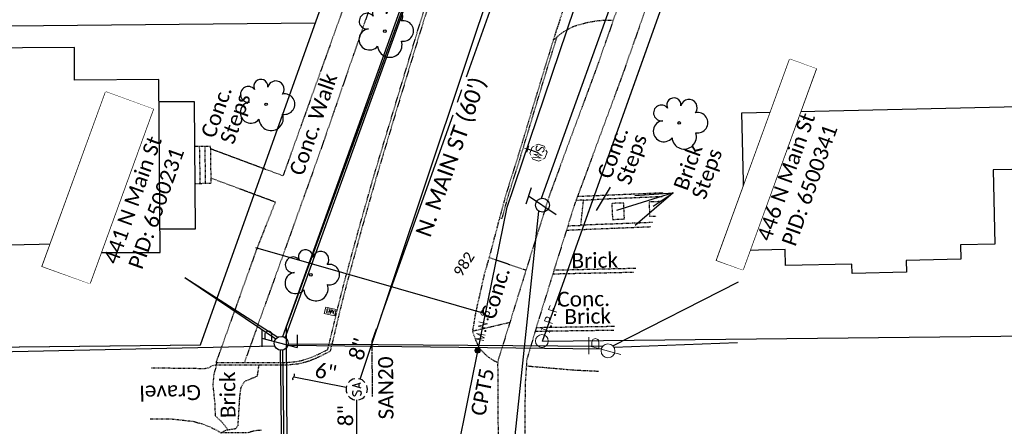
# Model space of a CAD drawing. Header units: feet. Extents: x 2296871 to 2305194, y 360020 to 364238.
# Tile 31 of 55: x 2301730 to 2301914, y 362425 to 362501. Entities that reach past the tile are written whole.
import ezdxf
from ezdxf.enums import TextEntityAlignment as Align

# ---------------------------------------------------------------- set-up
doc = ezdxf.new("R2010")
doc.units = ezdxf.units.FT
doc.header["$MEASUREMENT"] = 0
doc.set_wipeout_variables(frame=1)
for name, pattern in [('CL', [2, 0.3, -0.15, 1.4, -0.15]), ('cl10', [50, 2.5, -2.5, 40, -2.5, 2.5]), ('foctvex', [0]), ('gasex', [0]), ('OhDOT_USTN1', [0.055, 0.014, -0.041]), ('OhDOT_USTN3', [0.22, 0.165, -0.055]), ('OhDOT_USTN5', [0.11, 0.055, -0.055]), ('ohelecex', [0]), ('ohteleex', [0]), ('rowex', [0]), ('sanex', [0]), ('waterex', [0])]:
    doc.linetypes.add(name, pattern=pattern)
for name, color, linetype in [('BD_X_Building', 231, 'Continuous'), ('BD_X_Porch_or_Deck', 7, 'Continuous'), ('DT_X_Contour_Text', 7, 'Continuous'), ('DV_X_Property_Line', 7, 'Continuous'), ('PV_X_Curb', 120, 'OhDOT_USTN1'), ('PV_X_Driveway', 7, 'OhDOT_USTN5'), ('PV_X_EOP', 7, 'OhDOT_USTN3'), ('PV_X_Steps', 120, 'OhDOT_USTN1'), ('PV_X_Text', 7, 'Continuous'), ('PV_X_Walk', 120, 'OhDOT_USTN5'), ('RD_X_Cells', 7, 'Continuous'), ('RW_X_CL', 6, 'CL'), ('RW_X_CL_10', 6, 'cl10'), ('RW_X_Fee_RW', 6, 'rowex'), ('RW_X_Text', 7, 'Continuous'), ('SV_P_Control_Cells_Set', 7, 'Continuous'), ('SV_X_Mon_Cells_Found', 7, 'Continuous'), ('SV_X_Text', 7, 'Continuous'), ('SV_X_Text_Name', 7, 'Continuous'), ('SV_X_Text_Name_MASK', 7, 'Continuous'), ('Unknown_Line_Type', 7, 'Continuous'), ('UT_X_Electric_Cells', 1, 'Continuous'), ('UT_X_Gas', 2, 'gasex'), ('UT_X_Overhead_Electric', 1, 'ohelecex'), ('UT_X_Overhead_Telecom', 30, 'ohteleex'), ('UT_X_Sanitary_Cells', 3, 'Continuous'), ('UT_X_Sanitary_Line', 3, 'sanex'), ('UT_X_Sanitary_Text', 7, 'Continuous'), ('UT_X_Telecom_Cells', 30, 'Continuous'), ('UT_X_Water', 133, 'waterex'), ('UT_X_Water_Cells', 131, 'Continuous'), ('VG_X_Cells', 3, 'Continuous')]:
    doc.layers.add(name, color=color, linetype=linetype)
doc.styles.add('Simplex Normal (0.14)', font='calibri.ttf', dxfattribs={"height": 0.14})
doc.styles.add('Straight Normal (0.14) Font 30', font='calibri.ttf', dxfattribs={"height": 0.14})
doc.styles.add('Straight-Normal', font='calibri.ttf', dxfattribs={"height": 0.14})

# ---------------------------------------------------------------- blocks, each defined once
blk = doc.blocks.new('smh')
at = {"linetype": 'Continuous', "flags": 128}
for points in [[(-0.33, 0.69), (-0.36, 0.71), (-0.4, 0.74), (-0.51, 0.78), (-0.65, 0.8), (-0.75, 0.8), (-0.79, 0.8), (-0.95, 0.76), (-1.09, 0.69), (-1.18, 0.59), (-1.2, 0.49), (-1.2, 0.41), (-1.18, 0.31), (-1.08, 0.22), (-0.38, -0.16), (-0.32, -0.21), (-0.29, -0.26), (-0.27, -0.33), (-0.27, -0.41), (-0.28, -0.48), (-0.29, -0.53), (-0.32, -0.6), (-0.34, -0.65), (-0.37, -0.69), (-0.41, -0.72), (-0.45, -0.75), (-0.5, -0.77), (-0.53, -0.79), (-0.65, -0.8), (-0.82, -0.8), (-0.94, -0.77), (-1.1, -0.69), (-1.2, -0.61)], [(0.21, -0.8), (0.71, 0.8), (1.2, -0.8)], [(1.08, -0.42), (0.34, -0.42)]]:
    blk.add_lwpolyline(points, dxfattribs=at)
at = {"linetype": 'Continuous'}
for start, end in [(70.0577, 110.1061), (130.0806, 170.0721), (10.0169, 50.0392), (190.0169, 230.0392), (310.0114, 350.0264), (250.0577, 290.0473)]:
    blk.add_arc((0, 0), 2, start, end, dxfattribs=at)
blk = doc.blocks.new('ODOT SANITARY MANHOLE')
blk.add_blockref('smh', (0, 0))
blk = doc.blocks.new('CONTINUE')
at = {"flags": 128}
blk.add_lwpolyline([(-0.02, -0.58, -0.273937), (0, 0, 0.273937), (0.02, 0.58)], format="xyb", dxfattribs=at)
blk = doc.blocks.new('TREE')
at = {"linetype": 'Continuous'}
blk.add_circle((0, 0), 0.012, dxfattribs=at)
for centre, radius, start, end in [((-0.0492, 0.1684), 0.0658, 354.0047, 205.97412), ((0.0913, 0.1415), 0.0776, 323.82996, 165.0376), ((-0.1655, 0.0932), 0.0735, 39.06254, 279.54124), ((0.173, 0.0018), 0.0957, 259.14531, 101.45961), ((-0.1427, -0.0774), 0.0987, 96.17219, 320.57371), ((0.0473, -0.1303), 0.1142, 184.94757, 19.45715)]:
    blk.add_arc(centre, radius, start, end, dxfattribs=at)
blk = doc.blocks.new('WSS')
at = {"layer": 'UT_X_Water_Cells', "color": 133, "linetype": 'Continuous', "lineweight": 0}
for p, q in [((0.0318, 0.1058), (-0.0319, 0.1058)), ((0, 0.0741), (0, 0.1376)), ((0.0202, 0.0083), (0.0553, -0.0101))]:
    blk.add_line(p, q, dxfattribs=at)
at = {"layer": 'UT_X_Water_Cells', "color": 133, "linetype": 'Continuous', "lineweight": 0, "flags": 128}
for points in [[(-0.0588, 0.0448), (-0.0741, 0.0297), (-0.0741, -0.0296), (-0.059, -0.0447)], [(-0.0554, 0.0355), (-0.0413, -0.0408), (-0.0272, 0.0355), (-0.013, -0.0408), (0.0013, 0.0355)], [(0.0448, 0.0588), (0.0296, 0.0741), (-0.0297, 0.0741), (-0.0448, 0.059)], [(0.0588, -0.0447), (0.074, -0.0296), (0.074, 0.0297), (0.0588, 0.0448)], [(-0.045, -0.0587), (-0.0297, -0.074), (0.0296, -0.074), (0.0448, -0.0588)]]:
    blk.add_lwpolyline(points, dxfattribs=at)
at = {"layer": 'UT_X_Water_Cells', "color": 133, "linetype": 'Continuous', "lineweight": 0, "extrusion": (0, 0, -1)}
for centre, radius, start, end in [((-0.0277, 0.0195), 0.0135, 303.63245, 53.74127), ((-0.0388, -0.0047), 0.04, 61.34633, 118.65367), ((-0.0372, -0.0091), 0.0316, 235.60372, 316.33053), ((-0.0438, -0.0225), 0.017, 132.06416, 228.51167)]:
    blk.add_arc(centre, radius, start, end, dxfattribs=at)
blk = doc.blocks.new('ODOT MISC MAILBOX')
at = {"color": 230, "linetype": 'Continuous', "lineweight": 13, "flags": 128}
blk.add_lwpolyline([(-0.1, 0.061), (0.1, 0.061), (0.1, -0.061), (-0.1, -0.061), (-0.1, 0.061)], close=True, dxfattribs=at)
for points in [[(-0.065, -0.04), (-0.065, 0.04), (-0.036, -0.04), (-0.008, 0.04), (-0.008, -0.04)], [(0.051, 0.003), (0.054, 0.007), (0.056, 0.009), (0.057, 0.01), (0.058, 0.012), (0.059, 0.014), (0.06, 0.016), (0.061, 0.02), (0.061, 0.022), (0.061, 0.025), (0.061, 0.029), (0.059, 0.032), (0.057, 0.034), (0.054, 0.037), (0.052, 0.038), (0.05, 0.039), (0.047, 0.04), (0.016, 0.04), (0.016, -0.04), (0.051, -0.04), (0.055, -0.037), (0.059, -0.034), (0.062, -0.029), (0.064, -0.024), (0.065, -0.018), (0.065, -0.014), (0.064, -0.01), (0.061, -0.005), (0.058, -0.001), (0.051, 0.003), (0.016, 0.003)]]:
    blk.add_lwpolyline(points, dxfattribs=at)
at = {"color": 230, "linetype": 'Continuous', "lineweight": 30}
blk.add_point((0, 0), dxfattribs=at)
blk = doc.blocks.new('ODOT Elec Tele Pole')
at = {"layer": 'UT_X_Electric_Cells', "linetype": 'Continuous', "lineweight": 13}
for p, q in [((0.0482, 0.18), (-0.0321, -0.12)), ((0.1282, 0.18), (-0.0318, 0.18)), ((0.0402, 0.15), (0.0827, 0.15)), ((0.0231, 0.0862), (0.0827, 0.0862))]:
    blk.add_line(p, q, dxfattribs=at)
at = {"layer": 'UT_X_Electric_Cells', "linetype": 'Continuous', "lineweight": 0}
blk.add_circle((0, 0), 0.065, dxfattribs=at)
at = {"layer": 'UT_X_Electric_Cells', "linetype": 'Continuous', "lineweight": 13, "extrusion": (0, 0, -1)}
blk.add_arc((-0.0833, 0.1181), 0.0319, 88.8767, 271.1233, dxfattribs=at)
blk = doc.blocks.new('TLPW')
at = {"linetype": 'Continuous'}
for p, q in [((0.0482, 0.18), (-0.0402, -0.15)), ((0.1282, 0.18), (-0.0318, 0.18)), ((0.0402, 0.15), (0.0827, 0.15)), ((0.0231, 0.0863), (0.0827, 0.0863)), ((0.0798, -0.15), (-0.0402, -0.15))]:
    blk.add_line(p, q, dxfattribs=at)
blk.add_circle((0, 0), 0.065, dxfattribs=at)
at = {"linetype": 'Continuous', "extrusion": (0, 0, -1)}
blk.add_arc((-0.0833, 0.1181), 0.0319, 88.8767, 271.1233, dxfattribs=at)
blk = doc.blocks.new('ODOT ELEC TELE LIGHT POLE')
blk.add_blockref('TLPW', (0, 0))
blk = doc.blocks.new('TELP')
at = {"linetype": 'Continuous'}
for p, q in [((0.0402, 0.15), (-0.0402, -0.15)), ((0.1202, 0.15), (-0.0398, 0.15))]:
    blk.add_line(p, q, dxfattribs=at)
blk.add_circle((0, 0), 0.065, dxfattribs=at)
blk = doc.blocks.new('IPF')
at = {"layer": 'SV_X_Mon_Cells_Found', "color": 7, "linetype": 'Continuous', "lineweight": 0, "flags": 128}
for points in [[(0.1007, 0.04), (0.1184, 0.04)], [(0.1095, -0.04), (0.1095, 0.04)], [(0.1878, -0.04), (0.1878, 0.04), (0.2143, 0.04), (0.217, 0.0394), (0.2209, 0.0381), (0.2225, 0.0368), (0.2242, 0.0356), (0.2264, 0.0324), (0.228, 0.0293), (0.2291, 0.0242), (0.2291, 0.0167), (0.2286, 0.0142), (0.2275, 0.0104), (0.2253, 0.006), (0.2231, 0.0041), (0.2214, 0.0028), (0.2187, 0.0016), (0.2143, 0.0009), (0.1878, 0.0009)], [(0.3383, 0.04), (0.3002, 0.04), (0.3002, -0.04)], [(0.3002, 0.0009), (0.3272, 0.0009)], [(0.1007, -0.04), (0.1184, -0.04)], [(0.1575, -0.0293), (0.1602, -0.0293), (0.1619, -0.0305), (0.1635, -0.0331), (0.1635, -0.0362), (0.1619, -0.0387), (0.1602, -0.04), (0.1575, -0.04), (0.1558, -0.0387), (0.1542, -0.0362), (0.1542, -0.0331), (0.1558, -0.0305), (0.1575, -0.0293)], [(0.2699, -0.0293), (0.2727, -0.0293), (0.2743, -0.0305), (0.276, -0.0331), (0.276, -0.0362), (0.2743, -0.0387), (0.2727, -0.04), (0.2699, -0.04), (0.2683, -0.0387), (0.2666, -0.0362), (0.2666, -0.0331), (0.2683, -0.0305), (0.2699, -0.0293)], [(0.3774, -0.0293), (0.3801, -0.0293), (0.3818, -0.0305), (0.3835, -0.0331), (0.3835, -0.0362), (0.3818, -0.0387), (0.3801, -0.04), (0.3774, -0.04), (0.3757, -0.0387), (0.3741, -0.0362), (0.3741, -0.0331), (0.3757, -0.0305), (0.3774, -0.0293)]]:
    blk.add_lwpolyline(points, dxfattribs=at)
at = {"layer": 'SV_X_Mon_Cells_Found', "color": 7, "linetype": 'Continuous', "lineweight": 0}
blk.add_circle((0, 0), 0.06, dxfattribs=at)
blk = doc.blocks.new('MAGS')
at = {"layer": 'SV_P_Control_Cells_Set', "linetype": 'foctvex'}
h = blk.add_hatch(color=7, dxfattribs=at)
edge = h.paths.add_edge_path()
edge.add_arc((0, 0), 0.0249, 0, 360)
at = {"layer": 'SV_P_Control_Cells_Set', "color": 7, "linetype": 'Continuous', "lineweight": 0, "flags": 128}
for points in [[(0.1045, -0.04), (0.1045, 0.04), (0.1299, -0.04), (0.1541, 0.04), (0.1541, -0.04)], [(0.223, -0.04), (0.223, 0.04), (0.2644, -0.04), (0.2644, 0.04)], [(0.3718, 0.0343), (0.3707, 0.0356), (0.3691, 0.0368), (0.3641, 0.0387), (0.358, 0.04), (0.3536, 0.04), (0.352, 0.04), (0.3448, 0.0381), (0.3388, 0.0343), (0.3349, 0.0293), (0.3338, 0.0242), (0.3338, 0.0204), (0.3349, 0.0154), (0.3393, 0.011), (0.3696, -0.0079), (0.3724, -0.0104), (0.3735, -0.0129), (0.3746, -0.0167), (0.3746, -0.0205), (0.374, -0.0243), (0.3735, -0.0268), (0.3724, -0.03), (0.3713, -0.0325), (0.3702, -0.0344), (0.3685, -0.0362), (0.3669, -0.0375), (0.3647, -0.0388), (0.363, -0.0394), (0.358, -0.04), (0.3503, -0.04), (0.3454, -0.0388), (0.3382, -0.0344), (0.3338, -0.0306)], [(0.1927, -0.0293), (0.1955, -0.0293), (0.1971, -0.0306), (0.1988, -0.0331), (0.1988, -0.0362), (0.1971, -0.0388), (0.1955, -0.04), (0.1927, -0.04), (0.1911, -0.0388), (0.1894, -0.0362), (0.1894, -0.0331), (0.1911, -0.0306), (0.1927, -0.0293)], [(0.3035, -0.0293), (0.3062, -0.0293), (0.3079, -0.0306), (0.3095, -0.0331), (0.3095, -0.0362), (0.3079, -0.0388), (0.3062, -0.04), (0.3035, -0.04), (0.3018, -0.0388), (0.3002, -0.0362), (0.3002, -0.0331), (0.3018, -0.0306), (0.3035, -0.0293)], [(0.4126, -0.0293), (0.4154, -0.0293), (0.417, -0.0306), (0.4187, -0.0331), (0.4187, -0.0362), (0.417, -0.0388), (0.4154, -0.04), (0.4126, -0.04), (0.411, -0.0388), (0.4093, -0.0362), (0.4093, -0.0331), (0.411, -0.0306), (0.4126, -0.0293)]]:
    blk.add_lwpolyline(points, dxfattribs=at)
at = {"layer": 'SV_P_Control_Cells_Set', "color": 7, "linetype": 'Continuous', "lineweight": 0}
blk.add_circle((0, 0), 0.0249, dxfattribs=at)

msp = doc.modelspace()

# ---------------------------------------------------------------- linework, layer by layer
at = {"layer": 'BD_X_Building', "flags": 128}
for points in [[(2301739.18, 362458.78), (2301739.18, 362457.14), (2301756.21, 362457.14), (2301755.95, 362489.49), (2301740.2, 362489.36), (2301740.15, 362495.47), (2301720.66, 362495.34), (2301720.61, 362477.48), (2301715.68, 362477.51), (2301715.54, 362467.73), (2301719.45, 362467.68), (2301719.43, 362458.34), (2301739.18, 362458.78)], [(2301911.91, 362472.55), (2301912.23, 362458.69), (2301905.79, 362458.54), (2301905.86, 362455.86), (2301895.67, 362455.63), (2301895.72, 362453.44), (2301885.53, 362453.2), (2301885.49, 362454.95), (2301873.08, 362454.66), (2301873.01, 362457.67), (2301865.54, 362457.49), (2301864.93, 362483.24), (2301922.15, 362484.58), (2301922.42, 362472.79)]]:
    msp.add_lwpolyline(points, close=True, dxfattribs=at)
at = {"layer": 'BD_X_Porch_or_Deck'}
msp.add_lwpolyline([(2301755.99, 362485.33), (2301762.51, 362485.39), (2301762.75, 362461.48), (2301756.17, 362461.49)], dxfattribs=at)
at = {"layer": 'DV_X_Property_Line', "flags": 128}
msp.add_lwpolyline([(2301626.4, 362498.54), (2301785.19, 362500.06)], dxfattribs=at)
at = {"layer": 'PV_X_Curb', "flags": 128}
msp.add_lwpolyline([(2301829.67, 362496.86), (2301829.53, 362496.41), (2301827.32, 362489.21), (2301822.92, 362474.63), (2301820.8, 362467.93), (2301819.64, 362463.62), (2301820.12, 362463.49), (2301821.28, 362467.79), (2301823.4, 362474.48), (2301827.8, 362489.07), (2301830.01, 362496.26), (2301830.37, 362497.43)], dxfattribs=at)
at = {"layer": 'PV_X_Driveway', "flags": 128}
for points in [[(2301829.67, 362496.86), (2301831.6, 362498.42), (2301833.58, 362499.47), (2301836.04, 362500.16), (2301838.25, 362500.53), (2301840.58, 362500.6), (2301840.8, 362500.6)], [(2301817.67, 362456.19), (2301822.45, 362454.56), (2301824.57, 362453.84)], [(2301829.81, 362453.84), (2301832.9, 362453.91), (2301835.89, 362453.98), (2301838.89, 362454.05), (2301841.88, 362454.12), (2301844.88, 362454.19), (2301845.12, 362454.2)], [(2301829.59, 362453.13), (2301834.63, 362453.24), (2301839.63, 362453.34), (2301844.66, 362453.45)], [(2301814.57, 362442.43), (2301819.48, 362443.58), (2301821.56, 362444.06)], [(2301826.29, 362442.4), (2301829.37, 362442.44), (2301832.37, 362442.49), (2301835.36, 362442.53), (2301838.36, 362442.57), (2301840.98, 362442.6)], [(2301826.5, 362443.1), (2301831.74, 362443.18), (2301836.74, 362443.26), (2301841.21, 362443.33)], [(2301766.7, 362436.06), (2301765.81, 362435.91), (2301765.29, 362435.53), (2301764.49, 362435.37), (2301760.68, 362435.42), (2301754.53, 362435.49)], [(2301766.7, 362436.06), (2301766.7, 362436.06), (2301766.19, 362434.27), (2301766.03, 362432.28), (2301766.28, 362429.86)], [(2301766.28, 362429.86), (2301766.37, 362429.09), (2301766.47, 362426.56), (2301767.7, 362425.44), (2301768.61, 362424.29), (2301768.86, 362423.97)], [(2301754.31, 362426.03), (2301757.98, 362426.03), (2301762.35, 362425.54), (2301763.91, 362425.1), (2301765.62, 362424.44), (2301766.82, 362423.83), (2301767.55, 362423.39)]]:
    msp.add_lwpolyline(points, dxfattribs=at)
at = {"layer": 'PV_X_EOP', "flags": 128}
for points in [[(2301836.53, 362517.96), (2301832.76, 362506.53), (2301830.82, 362500.38), (2301830.23, 362498.62), (2301829.97, 362497.82), (2301829.67, 362496.86)], [(2301819.64, 362463.62), (2301817.77, 362456.54), (2301816.77, 362453.04), (2301815.14, 362445.84), (2301814.56, 362442.37), (2301814.83, 362441.55), (2301815.31, 362440.36), (2301815.8, 362439.33), (2301816.06, 362438.97), (2301816.62, 362438.39), (2301816.89, 362438.12), (2301817.62, 362437.49), (2301818.29, 362437.06), (2301818.93, 362436.71), (2301819.3, 362436.51)], [(2301771.06, 362429.91), (2301771.07, 362430.09), (2301771.32, 362431.85), (2301771.63, 362432.49), (2301772.05, 362433.05), (2301772.81, 362433.37), (2301773.86, 362433.81), (2301774.37, 362434.02), (2301774.67, 362436.07)], [(2301824.63, 362435.91), (2301829.64, 362435.48), (2301833.82, 362435.12), (2301838.18, 362434.93)], [(2301775.07, 362423.86), (2301773.89, 362423.76), (2301772.38, 362423.36), (2301767.55, 362423.39), (2301768.45, 362423.9), (2301770.3, 362424.2), (2301770.75, 362424.69), (2301771.06, 362429.91)]]:
    msp.add_lwpolyline(points, dxfattribs=at)
at = {"layer": 'PV_X_Steps'}
for points in [[(2301762.67, 362470), (2301764.68, 362470.08), (2301765.72, 362470.12), (2301765.62, 362476.96), (2301762.6, 362476.92)], [(2301763.69, 362470.04), (2301763.6, 362474.62), (2301763.56, 362476.93)], [(2301764.69, 362470.08), (2301764.57, 362476.95)], [(2301834.21, 362467.63), (2301837.29, 362467.76), (2301840.28, 362467.89), (2301843.26, 362468.02), (2301844.28, 362468.06), (2301847.27, 362468.19), (2301850.27, 362468.32)], [(2301832.4, 362462.12), (2301834.83, 362462.18), (2301835.33, 362466.92), (2301833.92, 362466.83)], [(2301850.02, 362467.55), (2301840.05, 362467.12), (2301835.32, 362466.86)], [(2301849.67, 362466.64), (2301847.58, 362466.57), (2301847.68, 362463.89), (2301848.9, 362463.93)], [(2301840.6, 362466.29), (2301840.75, 362463.29), (2301842.98, 362463.4), (2301842.83, 362466.38), (2301840.6, 362466.29)], [(2301832.14, 362461.3), (2301835.25, 362461.43), (2301838.23, 362461.56), (2301841.21, 362461.68), (2301842.23, 362461.72), (2301845.23, 362461.84), (2301847.98, 362461.96)], [(2301848.24, 362462.73), (2301844.8, 362462.59), (2301834.83, 362462.22)]]:
    msp.add_lwpolyline(points, dxfattribs=at)
at = {"layer": 'PV_X_Text'}
for points in [[(2301837.73, 362464.98), (2301840.35, 362469.33)], [(2301852.11, 362468.3), (2301841.46, 362464.96)], [(2301844.92, 362467.76), (2301852.11, 362468.3)], [(2301852.11, 362468.3), (2301844.96, 362462.18)], [(2301848.36, 362465.77), (2301852.11, 362468.3)]]:
    msp.add_lwpolyline(points, dxfattribs=at)
at = {"layer": 'PV_X_Walk', "flags": 128}
for points in [[(2301920.12, 362726.55), (2301918.68, 362722.39), (2301916.97, 362717.69), (2301915.26, 362713), (2301913.55, 362708.5), (2301911.81, 362703.53), (2301910.29, 362698.93), (2301908.73, 362694.18), (2301907.17, 362689.43), (2301905.61, 362684.68), (2301904.05, 362679.97), (2301902.53, 362675.54), (2301900.9, 362670.81), (2301899.26, 362666.09), (2301897.63, 362661.36), (2301896, 362656.63), (2301894.37, 362651.9), (2301892.75, 362647.2), (2301891.13, 362642.66), (2301889.45, 362637.95), (2301887.77, 362633.24), (2301886.09, 362628.53), (2301884.41, 362623.82), (2301882.73, 362619.11), (2301881.05, 362614.4), (2301879.24, 362609.27), (2301877.57, 362604.56), (2301875.9, 362599.84), (2301874.23, 362595.13), (2301872.56, 362590.42), (2301870.84, 362585.58), (2301869.14, 362580.69), (2301867.49, 362576.16), (2301865.82, 362571.45), (2301864.15, 362566.74), (2301862.47, 362562.03), (2301860.8, 362557.32), (2301859.13, 362552.6), (2301857.45, 362547.89), (2301855.78, 362543.18), (2301854.07, 362538.4), (2301850.71, 362528.99), (2301848.97, 362524.12), (2301845.76, 362514.61), (2301844.28, 362510.24), (2301840.98, 362500.83), (2301837.74, 362491.61), (2301834.29, 362482.27), (2301830.82, 362472.89), (2301828.94, 362467.77), (2301825.95, 362458.23), (2301825.91, 362458.11), (2301824.68, 362454.17), (2301821.73, 362444.61), (2301821.55, 362444.01), (2301819.35, 362436.96), (2301819.27, 362436.27), (2301819.31, 362430.44)], [(2301791.4, 362532.6), (2301797.56, 362532.7), (2301800.08, 362530.33), (2301798.76, 362526.52), (2301795.5, 362517.07), (2301794.23, 362513.41), (2301790.85, 362504.01), (2301787.47, 362494.6), (2301784.08, 362485.19), (2301781.11, 362476.92), (2301779.14, 362471.45), (2301775.63, 362472.76), (2301765.63, 362476.48)], [(2301851.47, 362515.5), (2301851.35, 362515.53), (2301850.5, 362513.01), (2301849.02, 362508.64), (2301845.7, 362499.17), (2301842.46, 362489.95), (2301838.98, 362480.54), (2301835.51, 362471.15), (2301833.62, 362466.04), (2301830.68, 362456.62), (2301829.45, 362452.68), (2301826.51, 362443.14), (2301826.33, 362442.54), (2301824.71, 362437.04), (2301824.39, 362432.28), (2301824.39, 362430.49)], [(2301765.7, 362471.03), (2301777.72, 362466.58), (2301774.35, 362458.11), (2301770.97, 362448.69), (2301767.6, 362439.28), (2301766.62, 362436.58), (2301766.79, 362436.57)], [(2301819.31, 362430.44), (2301819.33, 362426.27), (2301819.35, 362423.05), (2301819.35, 362413.04), (2301819.36, 362407.38), (2301819.39, 362397.37), (2301819.42, 362387.37), (2301819.43, 362386.2), (2301819.55, 362376.17), (2301819.67, 362366.18), (2301819.78, 362357.19), (2301819.87, 362347.2), (2301819.96, 362337.2), (2301820.02, 362330.96), (2301820.17, 362320.94), (2301820.22, 362317.34), (2301815.22, 362317.16), (2301810.23, 362316.99), (2301809.72, 362316.97)], [(2301824.39, 362430.49), (2301824.35, 362423.02), (2301824.35, 362413.04), (2301824.36, 362407.38), (2301824.39, 362397.39), (2301824.42, 362387.39), (2301824.43, 362386.21), (2301824.55, 362376.24), (2301824.67, 362366.24), (2301824.78, 362357.25), (2301824.87, 362347.24), (2301824.96, 362337.24), (2301825.02, 362331), (2301825.17, 362321.02), (2301825.23, 362316.82), (2301837.63, 362317.12)]]:
    msp.add_lwpolyline(points, dxfattribs=at)
at = {"layer": 'RW_X_CL'}
msp.add_lwpolyline([(2301795.89, 362430.18), (2301795.81, 362440.51), (2301795.81, 362440.51)], dxfattribs=at)
at = {"layer": 'RW_X_Fee_RW'}
for p, q in [((2301827.66, 362440.53), (2302080.82, 363150.36)), ((2301763.71, 362439.83), (2301806.67, 362560.28))]:
    msp.add_line(p, q, dxfattribs=at)
at = {"layer": 'RW_X_Fee_RW', "flags": 128}
for points in [[(2301827.66, 362440.53), (2301935.51, 362742.92)], [(2301763.71, 362439.83), (2301812.89, 362577.73)], [(2301827.66, 362440.53), (2302347.52, 362446.18)], [(2301605.5, 362438.11), (2301763.71, 362439.83)], [(2301605.82, 362438.12), (2301763.71, 362439.83)]]:
    msp.add_lwpolyline(points, dxfattribs=at)
at = {"layer": 'SV_X_Text_Name_MASK'}
for points in [[(2301860.21, 362455.64), (2301873.89, 362493.29), (2301878.81, 362491.5), (2301865.12, 362453.85)], [(2301734.15, 362454.52), (2301746.01, 362487.18), (2301754.9, 362483.95), (2301743.03, 362451.29)]]:
    msp.add_lwpolyline(points, close=True, dxfattribs=at)
at = {"layer": 'UT_X_Gas', "flags": 128}
msp.add_lwpolyline([(2301786.46, 360800.71), (2301783.63, 361136.44), (2301784.02, 361143.61), (2301784.48, 361163.63), (2301784.75, 361199.89), (2301783.93, 361340.84), (2301782.25, 361414.15), (2301781.91, 361479.56), (2301779.96, 361510.8), (2301778.46, 361553.41), (2301777.37, 361599.67), (2301776.66, 361652.8), (2301775.71, 361756.61), (2301773.99, 361889.38), (2301774.09, 361989.44), (2301773.4, 362075.74), (2301772.37, 362166.93), (2301773.24, 362216.32), (2301771.88, 362265.5), (2301781.28, 362265.58), (2301779.89, 362430.01)], dxfattribs=at)
at = {"layer": 'UT_X_Overhead_Electric', "flags": 128}
for points in [[(2301779.11, 362441.39), (2301818.82, 362552.04)], [(2301760.81, 362452.44), (2301777.79, 362440.94)], [(2301780.09, 362440.04), (2301838.96, 362439.6)], [(2301778.79, 362430), (2301778.7, 362438.83)]]:
    msp.add_lwpolyline(points, dxfattribs=at)
at = {"layer": 'UT_X_Overhead_Electric', "linetype": 'Continuous', "flags": 128}
msp.add_lwpolyline([(2301840.81, 362439.63), (2301864.31, 362451.64)], dxfattribs=at)
at = {"layer": 'UT_X_Overhead_Electric', "ltscale": 0.8, "flags": 128}
msp.add_lwpolyline([(2301779.62, 362343.79), (2301778.79, 362430)], dxfattribs=at)
at = {"layer": 'UT_X_Overhead_Telecom', "flags": 128}
for points, elevation in [([(2301827.49, 362467.26), (2301860.76, 362559.84)], 982.79), ([(2301780.05, 362439.76), (2301838.66, 362439.09)], 982.06)]:
    msp.add_lwpolyline(points, dxfattribs=dict(at, elevation=elevation))
for points in [[(2301779.57, 362441.17), (2301819.58, 362551.84)], [(2301823.34, 362430.48), (2301826.99, 362464.85)], [(2301760.81, 362452.44), (2301778.18, 362441.27)], [(2301779.24, 362430), (2301779.13, 362438.87)]]:
    msp.add_lwpolyline(points, dxfattribs=at)
at = {"layer": 'UT_X_Overhead_Telecom', "linetype": 'Continuous', "flags": 128}
for points in [[(2301777.6, 362439.62), (2301705.47, 362438.01)], [(2301840.99, 362439.42), (2301864.11, 362440.27)]]:
    msp.add_lwpolyline(points, dxfattribs=at)
at = {"layer": 'UT_X_Overhead_Telecom', "ltscale": 0.77, "flags": 128}
for points in [[(2301780.33, 362343.75), (2301779.24, 362430)], [(2301817.88, 362379.07), (2301823.34, 362430.48)]]:
    msp.add_lwpolyline(points, dxfattribs=at)
at = {"layer": 'UT_X_Sanitary_Line', "flags": 128}
for points in [[(2301793.56, 362433.43), (2301882.78, 362700.49)], [(2301781.15, 362433.83), (2301790.97, 362431.92)], [(2301793.13, 362042.06), (2301792.93, 362429.53)]]:
    msp.add_lwpolyline(points, dxfattribs=at)
at = {"layer": 'UT_X_Water'}
for points in [[(2301826.91, 362475.78), (2301824.72, 362476.51)], [(2301817, 362445.64), (2301774.09, 362457.98)], [(2301822.33, 361352.17), (2301814.9, 361607.27), (2301814.12, 361708.71), (2301812.25, 361841.29), (2301812.28, 361843.15), (2301811.87, 361956.26), (2301810.85, 362072.87), (2301812.89, 362166.3), (2301809.1, 362352.78), (2301811.59, 362418.91), (2301813.91, 362430.38)]]:
    msp.add_lwpolyline(points, dxfattribs=at)

# ---------------------------------------------------------------- block references
at = {"layer": 'RD_X_Cells', "xscale": 10.00000000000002, "yscale": 10.00000000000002, "zscale": 10.00000000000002, "rotation": 166.6358538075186}
msp.add_blockref('ODOT MISC MAILBOX', (2301787.96, 362446.09), dxfattribs=at)
at = {"layer": 'SV_P_Control_Cells_Set', "color": 7, "linetype": 'Continuous', "lineweight": 0, "xscale": 20, "yscale": 20, "zscale": 20, "rotation": 78.5663709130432}
msp.add_blockref('MAGS', (2301815.52, 362438.78, 981.87), dxfattribs=at)
at = {"layer": 'SV_X_Mon_Cells_Found', "xscale": 20, "yscale": 20, "zscale": 20, "rotation": 70.37168007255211}
msp.add_blockref('IPF', (2301827.54, 362440.55), dxfattribs=at)
at = {"layer": 'UT_X_Electric_Cells', "rotation": 90}
for name, p, xscale, yscale, zscale in [('ODOT ELEC TELE LIGHT POLE', (2301778.8, 362440.13), 20, 20, 20), ('ODOT Elec Tele Pole', (2301839.9, 362438.71), 20.00000000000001, 20.00000000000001, 20.00000000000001)]:
    msp.add_blockref(name, p, dxfattribs=dict(at, xscale=xscale, yscale=yscale, zscale=zscale))
at = {"layer": 'UT_X_Sanitary_Cells', "rotation": 90.48277777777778}
msp.add_blockref('ODOT SANITARY MANHOLE', (2301792.93, 362431.53), dxfattribs=at)
msp.add_blockref('ODOT SANITARY MANHOLE', (2301792.93, 362431.53), dxfattribs=at)
at = {"layer": 'UT_X_Sanitary_Line', "rotation": 348.943587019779}
msp.add_blockref('CONTINUE', (2301781.15, 362433.83), dxfattribs=at)
at = {"layer": 'UT_X_Telecom_Cells', "color": 30, "linetype": 'Continuous', "lineweight": 0, "xscale": 20, "yscale": 20, "zscale": 20, "rotation": 71.29777777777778}
msp.add_blockref('TELP', (2301827.64, 362465.97), dxfattribs=at)
at = {"layer": 'UT_X_Water_Cells', "xscale": 20, "yscale": 20, "rotation": 71.32919019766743}
msp.add_blockref('WSS', (2301826.91, 362475.78), dxfattribs=at)
at = {"layer": 'VG_X_Cells', "xscale": 20, "yscale": 20, "zscale": 20}
for p in [(2301798.17, 362498.52), (2301775.98, 362484.83), (2301853.2, 362481.35), (2301784.35, 362452.95)]:
    msp.add_blockref('TREE', p, dxfattribs=at)

# ---------------------------------------------------------------- texts
at = {"layer": 'PV_X_Text', "char_height": 2.8, "attachment_point": 5, "style": 'Straight-Normal'}
for s, insert, rotation in [('Conc. Walk', (2301784.82, 362481.11), 70.9583), ('Brick', (2301837.42, 362455.62), 0.891), ('Conc.', (2301818.85, 362449.52), 72.89), ('Conc.', (2301835.34, 362448.42), 0.891), ('Brick', (2301836.1, 362445.16), 0.891), ('Brick', (2301768.85, 362430.5), 90.508), ('Brick', (2301768.85, 362430.5), 90.508), ('Gravel', (2301758.07, 362430.89), 180.508), ('Gravel', (2301758.07, 362430.89), 180.508)]:
    msp.add_mtext(s, dxfattribs=dict(at, insert=insert, rotation=rotation))
at = {"layer": 'PV_X_Text', "char_height": 2.8, "width": 26.6038, "attachment_point": 5, "line_spacing_factor": 0.8, "style": 'Straight-Normal'}
for s, insert, rotation in [('Conc.\\PSteps', (2301768.78, 362482.69), 70.3717), ('Conc.\\PSteps', (2301842.89, 362475.08), 70.3523), ('Brick\\PSteps', (2301856.94, 362472.35), 70.3523)]:
    msp.add_mtext(s, dxfattribs=dict(at, insert=insert, rotation=rotation))
at = {"layer": 'RW_X_Text', "style": 'Simplex Normal (0.14)'}
msp.add_text("N. MAIN ST (60')", height=3, rotation=70.3717, dxfattribs=at).set_placement((2301810.5, 362475), align=Align.MIDDLE_CENTER)
msp.add_text("N. MAIN ST (60')", height=3, rotation=70.3717, dxfattribs=at).set_placement((2301810.5, 362475), align=Align.MIDDLE_CENTER)
at = {"layer": 'SV_X_Text', "style": 'Straight Normal (0.14) Font 30'}
msp.add_text('CPT5', height=2.8, rotation=78.5664, dxfattribs=at).set_placement((2301816.43, 362431.03, -13.28), align=Align.MIDDLE_CENTER)
msp.add_text('CPT5', height=2.8, rotation=78.5664, dxfattribs=at).set_placement((2301816.43, 362431.03, -13.28), align=Align.MIDDLE_CENTER)
at = {"layer": 'SV_X_Text_Name', "char_height": 2.8, "width": 77.9146, "attachment_point": 5, "rotation": 70.3717, "style": 'Simplex Normal (0.14)'}
for s, insert in [('Rebecca Hutmacher\\P446 N Main St\\P\\pxqc;PID: 6500341', (2301873.19, 362471.26)), ('Matthew & Maggie\\PWohlford Trustees\\P441 N Main St\\P\\pxqc;PID: 6500231', (2301748.86, 362467.73))]:
    msp.add_mtext(s, dxfattribs=dict(at, insert=insert))
at = {"layer": 'UT_X_Sanitary_Text', "char_height": 2.8, "attachment_point": 5, "style": 'Simplex Normal (0.14)'}
for s, insert, rotation in [('8"', (2301793.3, 362439.03), 71.5277), ('SAN20', (2301798.38, 362431.78), 90.4828), ('SAN20', (2301798.38, 362431.78), 90.4828), ('6"', (2301787.15, 362434.81), 348.9436), ('8"', (2301790.88, 362426.6), 90.0294), ('8"', (2301790.88, 362426.6), 90.0294)]:
    msp.add_mtext(s, dxfattribs=dict(at, insert=insert, rotation=rotation))

# ---------------------------------------------------------------- next in the draw order: wipeouts: each hides what was drawn before it
for points, layer in [([(2301812.37, 362451.68), (2301815.67, 362456.86), (2301813.56, 362458.2), (2301810.26, 362453.02)], 'DT_X_Contour_Text'), ([(2301734.15, 362454.52), (2301746.01, 362487.18), (2301754.9, 362483.95), (2301743.03, 362451.29)], 'SV_X_Text_Name_MASK')]:
    msp.add_wipeout(points).dxf.layer = layer

# ---------------------------------------------------------------- next in the draw order: linework, layer by layer
at = {"layer": 'PV_X_Curb', "flags": 128}
msp.add_lwpolyline([(2301815.54, 362560.12), (2301817.28, 362559.67), (2301818.64, 362559.24), (2301819.72, 362558.75), (2301820.62, 362558.13), (2301821.34, 362557.44), (2301821.8, 362556.89), (2301822.45, 362555.89), (2301822.73, 362555), (2301822.76, 362553.81), (2301822.78, 362552.91), (2301822.29, 362551.41), (2301821.94, 362550.38), (2301820.65, 362546.64), (2301819.23, 362542.58), (2301816.05, 362533.1), (2301815.76, 362532.17), (2301812.6, 362522.68), (2301811.29, 362518.73), (2301808.23, 362509.21), (2301806.86, 362504.92), (2301804.84, 362498.55), (2301801.95, 362488.98), (2301800.73, 362484.97), (2301797.85, 362475.4), (2301796.53, 362470.99), (2301793.8, 362461.37), (2301793.71, 362461.04), (2301791.08, 362451.39), (2301789.77, 362446.22), (2301788.43, 362440.55), (2301787.95, 362438.63), (2301786.3, 362437.78), (2301784.98, 362437.17), (2301784.05, 362436.82), (2301782.97, 362436.49), (2301781.9, 362436.26), (2301781.36, 362436.2), (2301780.23, 362436.08), (2301779.7, 362436.05), (2301778.89, 362436.03), (2301774.62, 362436.07), (2301771.96, 362436.06), (2301769.41, 362436.06), (2301766.7, 362436.06), (2301766.79, 362436.57), (2301769.41, 362436.56), (2301771.96, 362436.56), (2301774.62, 362436.57), (2301778.88, 362436.53), (2301779.67, 362436.55), (2301780.18, 362436.58), (2301781.31, 362436.7), (2301781.82, 362436.75), (2301782.85, 362436.98), (2301783.89, 362437.29), (2301784.79, 362437.63), (2301786.08, 362438.23), (2301787.52, 362438.98), (2301787.94, 362440.67), (2301789.29, 362446.34), (2301790.6, 362451.52), (2301793.23, 362461.17), (2301793.32, 362461.51), (2301796.05, 362471.13), (2301797.37, 362475.55), (2301800.26, 362485.12), (2301801.47, 362489.12), (2301804.36, 362498.7), (2301806.39, 362505.07), (2301807.75, 362509.37), (2301810.81, 362518.89), (2301812.12, 362522.84), (2301815.28, 362532.32), (2301815.58, 362533.26), (2301818.76, 362542.75), (2301820.18, 362546.8), (2301821.47, 362550.55), (2301821.82, 362551.58), (2301822.3, 362553.06), (2301822.26, 362553.81), (2301822.22, 362555), (2301821.95, 362555.73), (2301821.37, 362556.6), (2301820.95, 362557.09), (2301820.25, 362557.72), (2301819.41, 362558.29), (2301818.44, 362558.82), (2301817.15, 362559.24), (2301815.42, 362559.68)], dxfattribs=at)
at = {"layer": 'PV_X_Walk', "flags": 128}
msp.add_lwpolyline([(2301845.89, 362618.66), (2301837.25, 362621.74), (2301836.87, 362620.65), (2301835.18, 362615.91), (2301833.49, 362611.2), (2301831.81, 362606.49), (2301830.13, 362601.78), (2301828.45, 362597.08), (2301826.76, 362592.37), (2301825.09, 362587.68), (2301824.58, 362586.23), (2301822.94, 362581.51), (2301821.3, 362576.79), (2301819.65, 362572.06), (2301817.94, 362567.17), (2301816.29, 362562.46), (2301814.63, 362557.74), (2301813.03, 362553.19), (2301809.64, 362543.79), (2301806.28, 362534.5), (2301803.02, 362525.05), (2301799.75, 362515.6), (2301798.48, 362511.94), (2301795.21, 362502.47), (2301791.95, 362493.02), (2301788.69, 362483.57), (2301785.82, 362475.25), (2301782.44, 362465.83), (2301779.06, 362456.42), (2301775.68, 362447.01), (2301772.3, 362437.59), (2301771.93, 362436.56)], dxfattribs=at)
at = {"layer": 'RW_X_CL_10'}
msp.add_line((2301795.81, 362440.51), (2302050.19, 363153.79), dxfattribs=at)
at = {"layer": 'Unknown_Line_Type', "color": 7}
msp.add_lwpolyline([(2301813.91, 362430.38), (2301821.03, 362465.59)], dxfattribs=at)
at = {"layer": 'UT_X_Gas', "flags": 128}
msp.add_lwpolyline([(2301779.89, 362430.01), (2301779.78, 362443.22), (2301811.27, 362529.43), (2301817.99, 362551.58), (2301826.94, 362575)], dxfattribs=at)
at = {"layer": 'UT_X_Water'}
msp.add_lwpolyline([(2301813.91, 362430.38), (2301821.03, 362465.59), (2301853.18, 362560.74), (2301955.57, 362851.89), (2302031.34, 363063.03), (2302042.96, 363095.42), (2302061.52, 363168.95), (2302058.38, 363256.57), (2302066.14, 363275.22)], dxfattribs=at)

# ---------------------------------------------------------------- next in the draw order: texts
at = {"layer": 'DT_X_Contour_Text', "style": 'Simplex Normal (0.14)'}
msp.add_text('982', height=2, rotation=57.5164, dxfattribs=at).set_placement((2301812.96, 362454.94), align=Align.MIDDLE_CENTER)

# ---------------------------------------------------------------- next in the draw order: wipeouts: each hides what was drawn before it
msp.add_wipeout([(2301860.21, 362455.64), (2301873.89, 362493.29), (2301878.81, 362491.5), (2301865.12, 362453.85)]).dxf.layer = 'SV_X_Text_Name_MASK'

doc.saveas('drawing.dxf')
